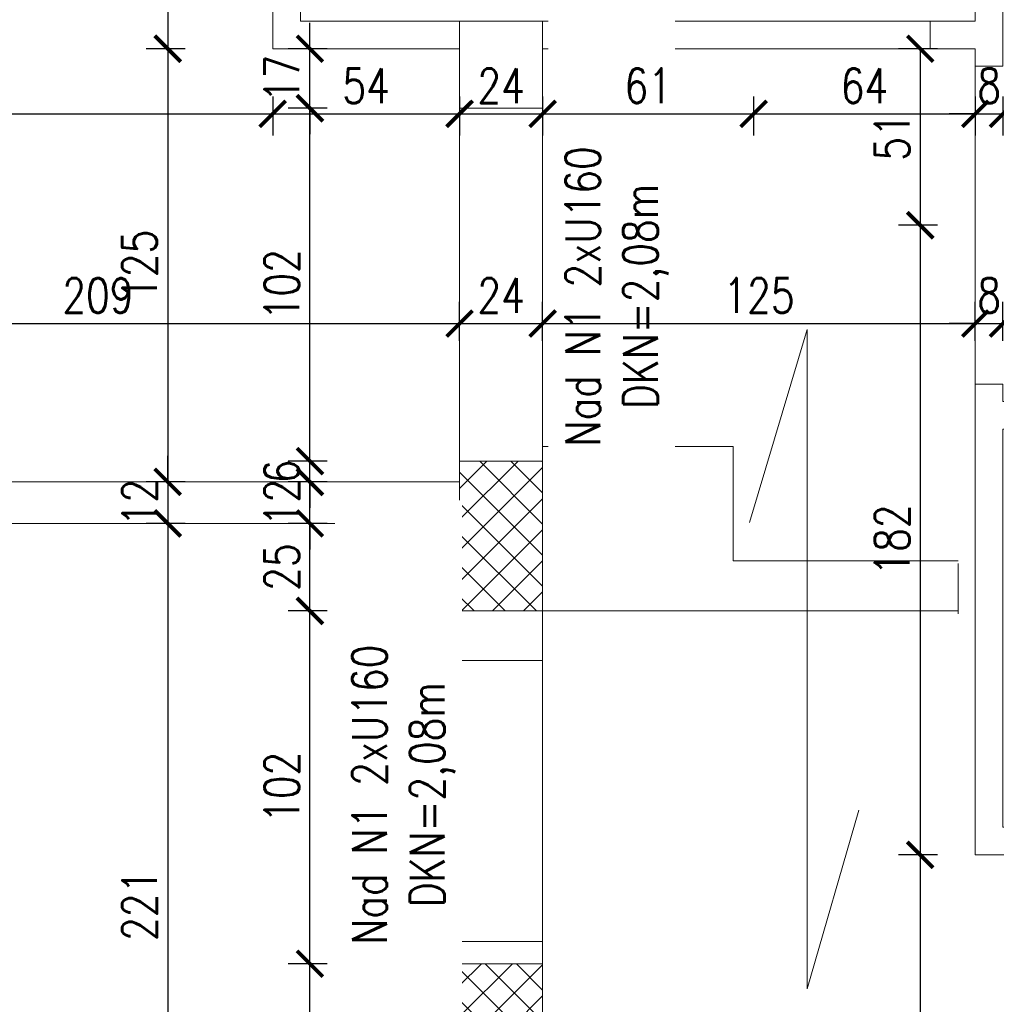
# Model space of a CAD drawing. Header units: millimetres. Extents: x 11984 to 50512, y -26688 to 13952.
# Tile 61 of 85: x 25644 to 25926, y 10915 to 11200. Entities that reach past the tile are written whole.
import ezdxf

# ---------------------------------------------------------------- set-up
doc = ezdxf.new("R2010")
doc.units = ezdxf.units.MM
doc.header["$MEASUREMENT"] = 0
doc.layers.add('e-cad_opisy', color=7, linetype='Continuous')
for name, color, linetype, lineweight in [('e-cad_wymiary', 5, 'Continuous', 9), ('k-kreskowanie', 252, 'Continuous', 9), ('k-widok', 1, 'Continuous', 20), ('k-wyburzenia', 215, 'PNEUMATIC2', 9), ('k-ściany działowe', 2, 'Continuous', 20), ('k-ściany istniejące', 190, 'Continuous', 18)]:
    doc.layers.add(name, color=color, linetype=linetype, lineweight=lineweight)
doc.styles.add('e-cad_1', font='simplex.shx', dxfattribs={"width": 0.8})
doc.linetypes.add('PNEUMATIC2', pattern='A,0.5,-0.25,["//",Standard,S=0.2,R=0,X=-0.1,Y=-0.1],-0.25', length=1)
doc.dimstyles.new('e-cad_1_50_[cm]', dxfattribs={"dimscale": 5, "dimtxt": 2, "dimasz": 1.5, "dimexe": 1.25, "dimexo": 0.625, "dimtad": 1, "dimdec": 0, "dimrnd": 0.1, "dimdsep": 46, "dimtxsty": 'e-cad_1', "dimblk": 'ARCHTICK', "dimcen": 1.5, "dimclrd": 256, "dimclre": 256, "dimclrt": 7, "dimadec": 0, "dimazin": 0, "dimtfac": 1, "dimtdec": 0, "dimtix": 1, "dimtmove": 0, "dimatfit": 0, "dimfxl": 0, "dimarcsym": 0})

# ---------------------------------------------------------------- blocks, each defined once
blk = doc.blocks.new('_ArchTick')
at = {"color": 0, "linetype": 'ByBlock', "const_width": 0.15}
blk.add_lwpolyline([(-0.5, -0.5), (0.5, 0.5)], dxfattribs=at)
blk = doc.blocks.new('*D354')
at = {"layer": 'Defpoints', "color": 0}
for p in [(25771.3, 11112.09), (25771.3, 11072.32), (25562.3, 11066.32)]:
    blk.add_point(p, dxfattribs=at)
at = {"layer": 'e-cad_wymiary', "lineweight": -2}
for p, q in [((25562.3, 11107.09), (25562.3, 11118.34)), ((25771.3, 11107.09), (25771.3, 11118.34)), ((25562.3, 11112.09), (25771.3, 11112.09))]:
    blk.add_line(p, q, dxfattribs=at)
at = {"layer": 'e-cad_wymiary', "lineweight": -2, "xscale": 7.5, "yscale": 7.5, "zscale": 7.5, "rotation": 180}
blk.add_blockref('_ArchTick', (25562.3, 11112.09), dxfattribs=at)
at = {"layer": 'e-cad_wymiary', "lineweight": -2, "xscale": 7.5, "yscale": 7.5, "zscale": 7.5}
blk.add_blockref('_ArchTick', (25771.3, 11112.09), dxfattribs=at)
at = {"layer": 'e-cad_wymiary', "color": 7, "insert": (25666.8, 11120.21), "char_height": 10, "attachment_point": 5, "style": 'e-cad_1'}
blk.add_mtext('209', dxfattribs=at)
blk = doc.blocks.new('*D355')
at = {"layer": 'Defpoints', "color": 0}
for p in [(25795.3, 11112.09), (25771.3, 11072.32), (25795.3, 11072.32)]:
    blk.add_point(p, dxfattribs=at)
at = {"layer": 'e-cad_wymiary', "lineweight": -2}
for p, q in [((25771.3, 11107.09), (25771.3, 11118.34)), ((25795.3, 11107.09), (25795.3, 11118.34)), ((25771.3, 11112.09), (25795.3, 11112.09))]:
    blk.add_line(p, q, dxfattribs=at)
at = {"layer": 'e-cad_wymiary', "lineweight": -2, "xscale": 7.5, "yscale": 7.5, "zscale": 7.5, "rotation": 180}
blk.add_blockref('_ArchTick', (25771.3, 11112.09), dxfattribs=at)
at = {"layer": 'e-cad_wymiary', "lineweight": -2, "xscale": 7.5, "yscale": 7.5, "zscale": 7.5}
blk.add_blockref('_ArchTick', (25795.3, 11112.09), dxfattribs=at)
at = {"layer": 'e-cad_wymiary', "color": 7, "insert": (25783.3, 11120.21), "char_height": 10, "attachment_point": 5, "style": 'e-cad_1'}
blk.add_mtext('24', dxfattribs=at)
blk = doc.blocks.new('*D356')
at = {"layer": 'Defpoints', "color": 0}
for p in [(25920.3, 11112.09), (25920.3, 11094.52), (25795.3, 11072.32)]:
    blk.add_point(p, dxfattribs=at)
at = {"layer": 'e-cad_wymiary', "lineweight": -2}
for p, q in [((25795.3, 11107.09), (25795.3, 11118.34)), ((25920.3, 11107.09), (25920.3, 11118.34)), ((25795.3, 11112.09), (25920.3, 11112.09))]:
    blk.add_line(p, q, dxfattribs=at)
at = {"layer": 'e-cad_wymiary', "lineweight": -2, "xscale": 7.5, "yscale": 7.5, "zscale": 7.5, "rotation": 180}
blk.add_blockref('_ArchTick', (25795.3, 11112.09), dxfattribs=at)
at = {"layer": 'e-cad_wymiary', "lineweight": -2, "xscale": 7.5, "yscale": 7.5, "zscale": 7.5}
blk.add_blockref('_ArchTick', (25920.3, 11112.09), dxfattribs=at)
at = {"layer": 'e-cad_wymiary', "color": 7, "insert": (25857.8, 11120.21), "char_height": 10, "attachment_point": 5, "style": 'e-cad_1'}
blk.add_mtext('125', dxfattribs=at)
blk = doc.blocks.new('*D357')
at = {"layer": 'Defpoints', "color": 0}
for p in [(25928.3, 11112.09), (25920.3, 11094.52), (25928.3, 11094.52)]:
    blk.add_point(p, dxfattribs=at)
at = {"layer": 'e-cad_wymiary', "lineweight": -2}
for p, q in [((25920.3, 11107.09), (25920.3, 11118.34)), ((25928.3, 11107.09), (25928.3, 11118.34)), ((25920.3, 11112.09), (25912.8, 11112.09)), ((25920.3, 11112.09), (25928.3, 11112.09)), ((25928.3, 11112.09), (25935.8, 11112.09))]:
    blk.add_line(p, q, dxfattribs=at)
at = {"layer": 'e-cad_wymiary', "lineweight": -2, "xscale": 7.5, "yscale": 7.5, "zscale": 7.5}
blk.add_blockref('_ArchTick', (25920.3, 11112.09), dxfattribs=at)
at = {"layer": 'e-cad_wymiary', "lineweight": -2, "xscale": 7.5, "yscale": 7.5, "zscale": 7.5, "rotation": 180}
blk.add_blockref('_ArchTick', (25928.3, 11112.09), dxfattribs=at)
at = {"layer": 'e-cad_wymiary', "color": 7, "insert": (25924.3, 11120.21), "char_height": 10, "attachment_point": 5, "style": 'e-cad_1'}
blk.add_mtext('8', dxfattribs=at)
blk = doc.blocks.new('*D358')
at = {"layer": 'Defpoints', "color": 0}
for p in [(26140.3, 11112.09), (25928.3, 11094.52), (26140.3, 11094.52)]:
    blk.add_point(p, dxfattribs=at)
at = {"layer": 'e-cad_wymiary', "lineweight": -2}
for p, q in [((25928.3, 11107.09), (25928.3, 11118.34)), ((26140.3, 11107.09), (26140.3, 11118.34)), ((25928.3, 11112.09), (26140.3, 11112.09))]:
    blk.add_line(p, q, dxfattribs=at)
at = {"layer": 'e-cad_wymiary', "lineweight": -2, "xscale": 7.5, "yscale": 7.5, "zscale": 7.5, "rotation": 180}
blk.add_blockref('_ArchTick', (25928.3, 11112.09), dxfattribs=at)
at = {"layer": 'e-cad_wymiary', "lineweight": -2, "xscale": 7.5, "yscale": 7.5, "zscale": 7.5}
blk.add_blockref('_ArchTick', (26140.3, 11112.09), dxfattribs=at)
at = {"layer": 'e-cad_wymiary', "color": 7, "insert": (26034.3, 11120.21), "char_height": 10, "attachment_point": 5, "style": 'e-cad_1'}
blk.add_mtext('212', dxfattribs=at)
blk = doc.blocks.new('*D375')
at = {"layer": 'Defpoints', "color": 0}
for p in [(25468.3, 11189.4), (25717.3, 11189.4), (25717.3, 11172.71)]:
    blk.add_point(p, dxfattribs=at)
at = {"layer": 'e-cad_wymiary', "lineweight": -2}
for p, q in [((25468.3, 11177.71), (25468.3, 11166.46)), ((25717.3, 11177.71), (25717.3, 11166.46)), ((25468.3, 11172.71), (25717.3, 11172.71))]:
    blk.add_line(p, q, dxfattribs=at)
at = {"layer": 'e-cad_wymiary', "lineweight": -2, "xscale": 7.5, "yscale": 7.5, "zscale": 7.5, "rotation": 180}
blk.add_blockref('_ArchTick', (25468.3, 11172.71), dxfattribs=at)
at = {"layer": 'e-cad_wymiary', "lineweight": -2, "xscale": 7.5, "yscale": 7.5, "zscale": 7.5}
blk.add_blockref('_ArchTick', (25717.3, 11172.71), dxfattribs=at)
at = {"layer": 'e-cad_wymiary', "color": 7, "insert": (25592.8, 11180.83), "char_height": 10, "attachment_point": 5, "style": 'e-cad_1'}
blk.add_mtext('249', dxfattribs=at)
blk = doc.blocks.new('*D376')
at = {"layer": 'Defpoints', "color": 0}
for p in [(25771.3, 11191.52), (25717.3, 11189.4), (25771.3, 11172.71)]:
    blk.add_point(p, dxfattribs=at)
at = {"layer": 'e-cad_wymiary', "lineweight": -2}
for p, q in [((25717.3, 11177.71), (25717.3, 11166.46)), ((25771.3, 11177.71), (25771.3, 11166.46)), ((25717.3, 11172.71), (25771.3, 11172.71))]:
    blk.add_line(p, q, dxfattribs=at)
at = {"layer": 'e-cad_wymiary', "lineweight": -2, "xscale": 7.5, "yscale": 7.5, "zscale": 7.5, "rotation": 180}
blk.add_blockref('_ArchTick', (25717.3, 11172.71), dxfattribs=at)
at = {"layer": 'e-cad_wymiary', "lineweight": -2, "xscale": 7.5, "yscale": 7.5, "zscale": 7.5}
blk.add_blockref('_ArchTick', (25771.3, 11172.71), dxfattribs=at)
at = {"layer": 'e-cad_wymiary', "color": 7, "insert": (25744.3, 11180.83), "char_height": 10, "attachment_point": 5, "style": 'e-cad_1'}
blk.add_mtext('54', dxfattribs=at)
blk = doc.blocks.new('*D377')
at = {"layer": 'Defpoints', "color": 0}
for p in [(25771.3, 11191.52), (25795.3, 11186.92), (25795.3, 11172.71)]:
    blk.add_point(p, dxfattribs=at)
at = {"layer": 'e-cad_wymiary', "lineweight": -2}
for p, q in [((25771.3, 11177.71), (25771.3, 11166.46)), ((25795.3, 11177.71), (25795.3, 11166.46)), ((25771.3, 11172.71), (25795.3, 11172.71))]:
    blk.add_line(p, q, dxfattribs=at)
at = {"layer": 'e-cad_wymiary', "lineweight": -2, "xscale": 7.5, "yscale": 7.5, "zscale": 7.5, "rotation": 180}
blk.add_blockref('_ArchTick', (25771.3, 11172.71), dxfattribs=at)
at = {"layer": 'e-cad_wymiary', "lineweight": -2, "xscale": 7.5, "yscale": 7.5, "zscale": 7.5}
blk.add_blockref('_ArchTick', (25795.3, 11172.71), dxfattribs=at)
at = {"layer": 'e-cad_wymiary', "color": 7, "insert": (25783.3, 11180.83), "char_height": 10, "attachment_point": 5, "style": 'e-cad_1'}
blk.add_mtext('24', dxfattribs=at)
blk = doc.blocks.new('*D378')
at = {"layer": 'Defpoints', "color": 0}
for p in [(25856.26, 11191.52), (25795.3, 11186.92), (25856.26, 11172.71)]:
    blk.add_point(p, dxfattribs=at)
at = {"layer": 'e-cad_wymiary', "lineweight": -2}
for p, q in [((25795.3, 11177.71), (25795.3, 11166.46)), ((25856.26, 11177.71), (25856.26, 11166.46)), ((25795.3, 11172.71), (25856.26, 11172.71))]:
    blk.add_line(p, q, dxfattribs=at)
at = {"layer": 'e-cad_wymiary', "lineweight": -2, "xscale": 7.5, "yscale": 7.5, "zscale": 7.5, "rotation": 180}
blk.add_blockref('_ArchTick', (25795.3, 11172.71), dxfattribs=at)
at = {"layer": 'e-cad_wymiary', "lineweight": -2, "xscale": 7.5, "yscale": 7.5, "zscale": 7.5}
blk.add_blockref('_ArchTick', (25856.26, 11172.71), dxfattribs=at)
at = {"layer": 'e-cad_wymiary', "color": 7, "insert": (25825.78, 11180.83), "char_height": 10, "attachment_point": 5, "style": 'e-cad_1'}
blk.add_mtext('61', dxfattribs=at)
blk = doc.blocks.new('*D379')
at = {"layer": 'Defpoints', "color": 0}
for p in [(25856.26, 11191.52), (25920.3, 11191.52), (25920.3, 11172.71)]:
    blk.add_point(p, dxfattribs=at)
at = {"layer": 'e-cad_wymiary', "lineweight": -2}
for p, q in [((25856.26, 11177.71), (25856.26, 11166.46)), ((25920.3, 11177.71), (25920.3, 11166.46)), ((25856.26, 11172.71), (25920.3, 11172.71))]:
    blk.add_line(p, q, dxfattribs=at)
at = {"layer": 'e-cad_wymiary', "lineweight": -2, "xscale": 7.5, "yscale": 7.5, "zscale": 7.5, "rotation": 180}
blk.add_blockref('_ArchTick', (25856.26, 11172.71), dxfattribs=at)
at = {"layer": 'e-cad_wymiary', "lineweight": -2, "xscale": 7.5, "yscale": 7.5, "zscale": 7.5}
blk.add_blockref('_ArchTick', (25920.3, 11172.71), dxfattribs=at)
at = {"layer": 'e-cad_wymiary', "color": 7, "insert": (25888.28, 11180.83), "char_height": 10, "attachment_point": 5, "style": 'e-cad_1'}
blk.add_mtext('64', dxfattribs=at)
blk = doc.blocks.new('*D380')
at = {"layer": 'Defpoints', "color": 0}
for p in [(25920.3, 11191.52), (25928.3, 11186.52), (25928.3, 11172.71)]:
    blk.add_point(p, dxfattribs=at)
at = {"layer": 'e-cad_wymiary', "lineweight": -2}
for p, q in [((25920.3, 11177.71), (25920.3, 11166.46)), ((25928.3, 11177.71), (25928.3, 11166.46)), ((25920.3, 11172.71), (25912.8, 11172.71)), ((25920.3, 11172.71), (25928.3, 11172.71)), ((25928.3, 11172.71), (25935.8, 11172.71))]:
    blk.add_line(p, q, dxfattribs=at)
at = {"layer": 'e-cad_wymiary', "lineweight": -2, "xscale": 7.5, "yscale": 7.5, "zscale": 7.5}
blk.add_blockref('_ArchTick', (25920.3, 11172.71), dxfattribs=at)
at = {"layer": 'e-cad_wymiary', "lineweight": -2, "xscale": 7.5, "yscale": 7.5, "zscale": 7.5, "rotation": 180}
blk.add_blockref('_ArchTick', (25928.3, 11172.71), dxfattribs=at)
at = {"layer": 'e-cad_wymiary', "color": 7, "insert": (25924.3, 11180.83), "char_height": 10, "attachment_point": 5, "style": 'e-cad_1'}
blk.add_mtext('8', dxfattribs=at)
blk = doc.blocks.new('*D381')
at = {"layer": 'Defpoints', "color": 0}
for p in [(25717.3, 11323.52), (25686.97, 11191.52), (25717.3, 11191.52)]:
    blk.add_point(p, dxfattribs=at)
at = {"layer": 'e-cad_wymiary', "lineweight": -2}
for p, q in [((25691.97, 11323.52), (25680.72, 11323.52)), ((25686.97, 11323.52), (25686.97, 11191.52)), ((25691.97, 11191.52), (25680.72, 11191.52))]:
    blk.add_line(p, q, dxfattribs=at)
at = {"layer": 'e-cad_wymiary', "lineweight": -2, "xscale": 7.5, "yscale": 7.5, "zscale": 7.5}
for p, rotation in [((25686.97, 11323.52), 90), ((25686.97, 11191.52), 270)]:
    blk.add_blockref('_ArchTick', p, dxfattribs=dict(at, rotation=rotation))
at = {"layer": 'e-cad_wymiary', "color": 7, "insert": (25678.85, 11257.52), "char_height": 10, "attachment_point": 5, "rotation": 90, "style": 'e-cad_1'}
blk.add_mtext('132', dxfattribs=at)
blk = doc.blocks.new('*D382')
at = {"layer": 'Defpoints', "color": 0}
for p in [(25717.3, 11191.52), (25686.97, 11066.32), (25723.08, 11066.32)]:
    blk.add_point(p, dxfattribs=at)
at = {"layer": 'e-cad_wymiary', "lineweight": -2}
for p, q in [((25691.97, 11191.52), (25680.72, 11191.52)), ((25686.97, 11191.52), (25686.97, 11066.32)), ((25691.97, 11066.32), (25680.72, 11066.32))]:
    blk.add_line(p, q, dxfattribs=at)
at = {"layer": 'e-cad_wymiary', "lineweight": -2, "xscale": 7.5, "yscale": 7.5, "zscale": 7.5}
for p, rotation in [((25686.97, 11191.52), 90), ((25686.97, 11066.32), 270)]:
    blk.add_blockref('_ArchTick', p, dxfattribs=dict(at, rotation=rotation))
at = {"layer": 'e-cad_wymiary', "color": 7, "insert": (25678.85, 11128.92), "char_height": 10, "attachment_point": 5, "rotation": 90, "style": 'e-cad_1'}
blk.add_mtext('125', dxfattribs=at)
blk = doc.blocks.new('*D383')
at = {"layer": 'Defpoints', "color": 0}
for p in [(25723.08, 11066.32), (25686.97, 11054.32), (25723.08, 11054.32)]:
    blk.add_point(p, dxfattribs=at)
at = {"layer": 'e-cad_wymiary', "lineweight": -2}
for p, q in [((25686.97, 11066.32), (25686.97, 11073.82)), ((25691.97, 11066.32), (25680.72, 11066.32)), ((25686.97, 11066.32), (25686.97, 11054.32)), ((25691.97, 11054.32), (25680.72, 11054.32)), ((25686.97, 11054.32), (25686.97, 11046.82))]:
    blk.add_line(p, q, dxfattribs=at)
at = {"layer": 'e-cad_wymiary', "lineweight": -2, "xscale": 7.5, "yscale": 7.5, "zscale": 7.5}
for p, rotation in [((25686.97, 11066.32), 270), ((25686.97, 11054.32), 90)]:
    blk.add_blockref('_ArchTick', p, dxfattribs=dict(at, rotation=rotation))
at = {"layer": 'e-cad_wymiary', "color": 7, "insert": (25678.85, 11060.32), "char_height": 10, "attachment_point": 5, "rotation": 90, "style": 'e-cad_1'}
blk.add_mtext('12', dxfattribs=at)
blk = doc.blocks.new('*D384')
at = {"layer": 'Defpoints', "color": 0}
for p in [(25723.08, 11054.32), (25686.97, 10833.52), (25723.08, 10833.52)]:
    blk.add_point(p, dxfattribs=at)
at = {"layer": 'e-cad_wymiary', "lineweight": -2}
for p, q in [((25691.97, 11054.32), (25680.72, 11054.32)), ((25686.97, 11054.32), (25686.97, 10833.52)), ((25691.97, 10833.52), (25680.72, 10833.52))]:
    blk.add_line(p, q, dxfattribs=at)
at = {"layer": 'e-cad_wymiary', "lineweight": -2, "xscale": 7.5, "yscale": 7.5, "zscale": 7.5}
for p, rotation in [((25686.97, 11054.32), 90), ((25686.97, 10833.52), 270)]:
    blk.add_blockref('_ArchTick', p, dxfattribs=dict(at, rotation=rotation))
at = {"layer": 'e-cad_wymiary', "color": 7, "insert": (25678.85, 10943.92), "char_height": 10, "attachment_point": 5, "rotation": 90, "style": 'e-cad_1'}
blk.add_mtext('221', dxfattribs=at)
blk = doc.blocks.new('*D394')
at = {"layer": 'Defpoints', "color": 0}
for p in [(25728.06, 10927.02), (25771.3, 10927.02), (25771.3, 10833.52)]:
    blk.add_point(p, dxfattribs=at)
at = {"layer": 'e-cad_wymiary', "lineweight": -2}
for p, q in [((25733.06, 10927.02), (25721.81, 10927.02)), ((25728.06, 10833.52), (25728.06, 10927.02)), ((25733.06, 10833.52), (25721.81, 10833.52))]:
    blk.add_line(p, q, dxfattribs=at)
at = {"layer": 'e-cad_wymiary', "lineweight": -2, "xscale": 7.5, "yscale": 7.5, "zscale": 7.5}
for p, rotation in [((25728.06, 10927.02), 90), ((25728.06, 10833.52), 270)]:
    blk.add_blockref('_ArchTick', p, dxfattribs=dict(at, rotation=rotation))
at = {"layer": 'e-cad_wymiary', "color": 7, "insert": (25719.93, 10880.27), "char_height": 10, "attachment_point": 5, "rotation": 90, "style": 'e-cad_1'}
blk.add_mtext('94', dxfattribs=at)
blk = doc.blocks.new('*D395')
at = {"layer": 'Defpoints', "color": 0}
for p in [(25728.06, 11029.02), (25771.3, 11029.02), (25771.3, 10927.02)]:
    blk.add_point(p, dxfattribs=at)
at = {"layer": 'e-cad_wymiary', "lineweight": -2}
for p, q in [((25733.06, 11029.02), (25721.81, 11029.02)), ((25728.06, 10927.02), (25728.06, 11029.02)), ((25733.06, 10927.02), (25721.81, 10927.02))]:
    blk.add_line(p, q, dxfattribs=at)
at = {"layer": 'e-cad_wymiary', "lineweight": -2, "xscale": 7.5, "yscale": 7.5, "zscale": 7.5}
for p, rotation in [((25728.06, 11029.02), 90), ((25728.06, 10927.02), 270)]:
    blk.add_blockref('_ArchTick', p, dxfattribs=dict(at, rotation=rotation))
at = {"layer": 'e-cad_wymiary', "color": 7, "insert": (25719.93, 10978.02), "char_height": 10, "attachment_point": 5, "rotation": 90, "style": 'e-cad_1'}
blk.add_mtext('102', dxfattribs=at)
blk = doc.blocks.new('*D396')
at = {"layer": 'Defpoints', "color": 0}
for p in [(25728.06, 11054.32), (25771.3, 11054.32), (25771.3, 11029.02)]:
    blk.add_point(p, dxfattribs=at)
at = {"layer": 'e-cad_wymiary', "lineweight": -2}
for p, q in [((25733.06, 11054.32), (25721.81, 11054.32)), ((25728.06, 11029.02), (25728.06, 11054.32)), ((25733.06, 11029.02), (25721.81, 11029.02))]:
    blk.add_line(p, q, dxfattribs=at)
at = {"layer": 'e-cad_wymiary', "lineweight": -2, "xscale": 7.5, "yscale": 7.5, "zscale": 7.5}
for p, rotation in [((25728.06, 11054.32), 90), ((25728.06, 11029.02), 270)]:
    blk.add_blockref('_ArchTick', p, dxfattribs=dict(at, rotation=rotation))
at = {"layer": 'e-cad_wymiary', "color": 7, "insert": (25719.93, 11041.67), "char_height": 10, "attachment_point": 5, "rotation": 90, "style": 'e-cad_1'}
blk.add_mtext('25', dxfattribs=at)
blk = doc.blocks.new('*D397')
at = {"layer": 'Defpoints', "color": 0}
for p in [(25728.06, 11066.32), (25771.3, 11066.32), (25771.3, 11054.32)]:
    blk.add_point(p, dxfattribs=at)
at = {"layer": 'e-cad_wymiary', "lineweight": -2}
for p, q in [((25728.06, 11066.32), (25728.06, 11073.82)), ((25733.06, 11066.32), (25721.81, 11066.32)), ((25728.06, 11054.32), (25728.06, 11066.32)), ((25733.06, 11054.32), (25721.81, 11054.32)), ((25728.06, 11054.32), (25728.06, 11046.82))]:
    blk.add_line(p, q, dxfattribs=at)
at = {"layer": 'e-cad_wymiary', "lineweight": -2, "xscale": 7.5, "yscale": 7.5, "zscale": 7.5}
for p, rotation in [((25728.06, 11066.32), 270), ((25728.06, 11054.32), 90)]:
    blk.add_blockref('_ArchTick', p, dxfattribs=dict(at, rotation=rotation))
at = {"layer": 'e-cad_wymiary', "color": 7, "insert": (25719.93, 11060.32), "char_height": 10, "attachment_point": 5, "rotation": 90, "style": 'e-cad_1'}
blk.add_mtext('12', dxfattribs=at)
blk = doc.blocks.new('*D398')
at = {"layer": 'Defpoints', "color": 0}
for p in [(25728.06, 11072.32), (25771.3, 11072.32), (25771.3, 11066.32)]:
    blk.add_point(p, dxfattribs=at)
at = {"layer": 'e-cad_wymiary', "lineweight": -2}
for p, q in [((25728.06, 11072.32), (25728.06, 11079.82)), ((25733.06, 11072.32), (25721.81, 11072.32)), ((25728.06, 11066.32), (25728.06, 11072.32)), ((25733.06, 11066.32), (25721.81, 11066.32)), ((25728.06, 11066.32), (25728.06, 11058.82))]:
    blk.add_line(p, q, dxfattribs=at)
at = {"layer": 'e-cad_wymiary', "lineweight": -2, "xscale": 7.5, "yscale": 7.5, "zscale": 7.5}
for p, rotation in [((25728.06, 11072.32), 270), ((25728.06, 11066.32), 90)]:
    blk.add_blockref('_ArchTick', p, dxfattribs=dict(at, rotation=rotation))
at = {"layer": 'e-cad_wymiary', "color": 7, "insert": (25719.93, 11069.32), "char_height": 10, "attachment_point": 5, "rotation": 90, "style": 'e-cad_1'}
blk.add_mtext('6', dxfattribs=at)
blk = doc.blocks.new('*D399')
at = {"layer": 'Defpoints', "color": 0}
for p in [(25728.06, 11174.32), (25771.3, 11174.32), (25771.3, 11072.32)]:
    blk.add_point(p, dxfattribs=at)
at = {"layer": 'e-cad_wymiary', "lineweight": -2}
for p, q in [((25733.06, 11174.32), (25721.81, 11174.32)), ((25728.06, 11072.32), (25728.06, 11174.32)), ((25733.06, 11072.32), (25721.81, 11072.32))]:
    blk.add_line(p, q, dxfattribs=at)
at = {"layer": 'e-cad_wymiary', "lineweight": -2, "xscale": 7.5, "yscale": 7.5, "zscale": 7.5}
for p, rotation in [((25728.06, 11174.32), 90), ((25728.06, 11072.32), 270)]:
    blk.add_blockref('_ArchTick', p, dxfattribs=dict(at, rotation=rotation))
at = {"layer": 'e-cad_wymiary', "color": 7, "insert": (25719.93, 11123.32), "char_height": 10, "attachment_point": 5, "rotation": 90, "style": 'e-cad_1'}
blk.add_mtext('102', dxfattribs=at)
blk = doc.blocks.new('*D400')
at = {"layer": 'Defpoints', "color": 0}
for p in [(25728.06, 11191.52), (25738.47, 11191.52), (25771.3, 11174.32)]:
    blk.add_point(p, dxfattribs=at)
at = {"layer": 'e-cad_wymiary', "lineweight": -2}
for p, q in [((25728.06, 11191.52), (25728.06, 11199.02)), ((25733.06, 11191.52), (25721.81, 11191.52)), ((25728.06, 11174.32), (25728.06, 11191.52)), ((25733.06, 11174.32), (25721.81, 11174.32)), ((25728.06, 11174.32), (25728.06, 11166.82))]:
    blk.add_line(p, q, dxfattribs=at)
at = {"layer": 'e-cad_wymiary', "lineweight": -2, "xscale": 7.5, "yscale": 7.5, "zscale": 7.5}
for p, rotation in [((25728.06, 11191.52), 270), ((25728.06, 11174.32), 90)]:
    blk.add_blockref('_ArchTick', p, dxfattribs=dict(at, rotation=rotation))
at = {"layer": 'e-cad_wymiary', "color": 7, "insert": (25719.93, 11182.92), "char_height": 10, "attachment_point": 5, "rotation": 90, "style": 'e-cad_1'}
blk.add_mtext('17', dxfattribs=at)
blk = doc.blocks.new('*D402')
at = {"layer": 'Defpoints', "color": 0}
for p in [(25795.3, 11303.52), (25823.67, 11199.52), (25829.48, 11199.52)]:
    blk.add_point(p, dxfattribs=at)
at = {"layer": 'e-cad_wymiary', "lineweight": -2}
for p, q in [((25818.67, 11303.52), (25829.92, 11303.52)), ((25823.67, 11303.52), (25823.67, 11199.52)), ((25826.36, 11199.52), (25817.42, 11199.52))]:
    blk.add_line(p, q, dxfattribs=at)
at = {"layer": 'e-cad_wymiary', "lineweight": -2, "xscale": 7.5, "yscale": 7.5, "zscale": 7.5}
for p, rotation in [((25823.67, 11303.52), 90), ((25823.67, 11199.52), 270)]:
    blk.add_blockref('_ArchTick', p, dxfattribs=dict(at, rotation=rotation))
at = {"layer": 'e-cad_wymiary', "color": 7, "insert": (25815.54, 11251.52), "char_height": 10, "attachment_point": 5, "rotation": 90, "style": 'e-cad_1'}
blk.add_mtext('104', dxfattribs=at)
blk = doc.blocks.new('*D409')
at = {"layer": 'Defpoints', "color": 0}
for p in [(25920.3, 11191.52), (25904.39, 11140.52), (25920.3, 11140.52)]:
    blk.add_point(p, dxfattribs=at)
at = {"layer": 'e-cad_wymiary', "lineweight": -2}
for p, q in [((25909.39, 11191.52), (25898.14, 11191.52)), ((25904.39, 11191.52), (25904.39, 11140.52)), ((25909.39, 11140.52), (25898.14, 11140.52))]:
    blk.add_line(p, q, dxfattribs=at)
at = {"layer": 'e-cad_wymiary', "lineweight": -2, "xscale": 7.5, "yscale": 7.5, "zscale": 7.5}
for p, rotation in [((25904.39, 11191.52), 90), ((25904.39, 11140.52), 270)]:
    blk.add_blockref('_ArchTick', p, dxfattribs=dict(at, rotation=rotation))
at = {"layer": 'e-cad_wymiary', "color": 7, "insert": (25896.26, 11166.02), "char_height": 10, "attachment_point": 5, "rotation": 90, "style": 'e-cad_1'}
blk.add_mtext('51', dxfattribs=at)
blk = doc.blocks.new('*D410')
at = {"layer": 'Defpoints', "color": 0}
for p in [(25920.3, 11140.52), (25904.39, 10958.52), (25920.3, 10958.52)]:
    blk.add_point(p, dxfattribs=at)
at = {"layer": 'e-cad_wymiary', "lineweight": -2}
for p, q in [((25909.39, 11140.52), (25898.14, 11140.52)), ((25904.39, 11140.52), (25904.39, 10958.52)), ((25909.39, 10958.52), (25898.14, 10958.52))]:
    blk.add_line(p, q, dxfattribs=at)
at = {"layer": 'e-cad_wymiary', "lineweight": -2, "xscale": 7.5, "yscale": 7.5, "zscale": 7.5}
for p, rotation in [((25904.39, 11140.52), 90), ((25904.39, 10958.52), 270)]:
    blk.add_blockref('_ArchTick', p, dxfattribs=dict(at, rotation=rotation))
at = {"layer": 'e-cad_wymiary', "color": 7, "insert": (25896.26, 11049.52), "char_height": 10, "attachment_point": 5, "rotation": 90, "style": 'e-cad_1'}
blk.add_mtext('182', dxfattribs=at)
blk = doc.blocks.new('*D411')
at = {"layer": 'Defpoints', "color": 0}
for p in [(25920.3, 10958.52), (25904.39, 10833.52), (25920.3, 10833.52)]:
    blk.add_point(p, dxfattribs=at)
at = {"layer": 'e-cad_wymiary', "lineweight": -2}
for p, q in [((25909.39, 10958.52), (25898.14, 10958.52)), ((25904.39, 10958.52), (25904.39, 10833.52)), ((25909.39, 10833.52), (25898.14, 10833.52))]:
    blk.add_line(p, q, dxfattribs=at)
at = {"layer": 'e-cad_wymiary', "lineweight": -2, "xscale": 7.5, "yscale": 7.5, "zscale": 7.5}
for p, rotation in [((25904.39, 10958.52), 90), ((25904.39, 10833.52), 270)]:
    blk.add_blockref('_ArchTick', p, dxfattribs=dict(at, rotation=rotation))
at = {"layer": 'e-cad_wymiary', "color": 7, "insert": (25896.26, 10896.02), "char_height": 10, "attachment_point": 5, "rotation": 90, "style": 'e-cad_1'}
blk.add_mtext('125', dxfattribs=at)

msp = doc.modelspace()

# ---------------------------------------------------------------- hatches: boundary and pattern name
at = {"layer": 'k-kreskowanie'}
h = msp.add_hatch(dxfattribs=at)
h.set_pattern_fill('ANSI37', color=256, scale=2, style=0)
h.set_pattern_definition([(45, (28373.457, -11648.78), (-4.490128, 4.490128), []), (135, (28373.457, -11648.78), (-4.490128, -4.490128), [])])
h.paths.add_polyline_path([(27927.37, 10359.34), (27927.37, 10402.52), (27937.53, 10402.52), (27937.53, 10552.38), (27962.93, 10552.38), (27962.93, 10402.52), (28375.26, 10402.52), (28375.26, 10522.75), (28418.44, 10522.75), (28418.44, 9739.58), (28375.26, 9739.58), (28310.14, 9739.58), (28310.14, 9782.76), (28375.26, 9782.76), (28375.26, 10359.34)])
h.paths.add_polyline_path([(27927.37, 10791.99), (27927.37, 10834.32), (27937.53, 10834.32), (28375.26, 10834.32), (28375.26, 11331.32), (28293.98, 11331.32), (28293.98, 11374.5), (28418.44, 11374.5), (28418.44, 10677.69), (28375.26, 10677.69), (28375.26, 10791.99), (27962.93, 10791.99), (27962.93, 10654.38), (27937.53, 10654.38), (27937.53, 10791.99)])
h.paths.add_polyline_path([(28013.73, 10806.38), (28034.05, 10806.38), (28034.05, 10819.93), (28013.73, 10819.93)], flags=16)
h.paths.add_polyline_path([(27974.79, 10806.38), (27993.41, 10806.38), (27993.41, 10819.93), (27974.79, 10819.93)], flags=16)
h.paths.add_polyline_path([(25423.3, 10686.04), (25423.3, 11090.05), (25468.3, 11090.05), (25468.3, 10833.52), (25771.3, 10833.52), (25771.3, 10927.02), (25795.3, 10927.02), (25795.3, 10833.52), (25802.3, 10833.52), (25802.3, 10794.52), (25468.3, 10794.52), (25468.3, 10686.04)])
h.paths.add_polyline_path([(27545.53, 10791.99), (27545.53, 10834.32), (27662.37, 10834.32), (27662.37, 11374.5), (27785.98, 11374.5), (27785.98, 11331.32), (27705.55, 11331.32), (27705.55, 10834.32), (27727.56, 10834.32), (27727.56, 10791.99), (27714.68, 10791.99), (27714.68, 10816.54), (27639.68, 10816.54), (27639.68, 10791.99)])
h.paths.add_polyline_path([(25423.3, 10284.84), (25423.3, 10539.8), (25468.3, 10539.8), (25468.3, 10402.52), (25595.68, 10402.52), (25904.3, 10402.52), (25904.3, 10422.52), (25930.34, 10422.52), (25930.34, 10402.52), (25952.83, 10402.52), (25952.83, 10359.34), (25468.3, 10359.34), (25468.3, 10284.84)])
h.paths.add_polyline_path([(26715.79, 10359.34), (26715.79, 10402.52), (26815.7, 10402.52), (26815.7, 10017.29), (26908.83, 10017.29), (26908.83, 9992.74), (26815.7, 9992.74), (26815.7, 9907.76), (26790.3, 9907.76), (26790.3, 10359.34)])
h.paths.add_polyline_path([(26407.3, 10791.99), (26407.3, 10834.32), (26415.3, 10834.32), (26415.3, 10862.32), (26460.3, 10862.32), (26460.3, 10834.32), (26661.61, 10834.32), (26661.61, 10791.99), (26602.34, 10791.99), (26602.34, 10566.78), (26588.34, 10566.78), (26588.34, 10791.99)])
h.paths.add_polyline_path([(27030.91, 9992.74), (27030.91, 10017.29), (27040.91, 10017.29), (27040.91, 10402.52), (27172.47, 10402.52), (27172.47, 10359.34), (27078.47, 10359.34), (27078.47, 10281.34), (27065.47, 10281.34), (27065.47, 9907.76), (27040.91, 9907.76), (27040.91, 9992.74)])
h.paths.add_polyline_path([(27429.77, 10359.34), (27429.77, 10402.52), (27827.47, 10402.52), (27827.47, 10359.34), (27749.03, 10359.34), (27749.03, 10281.34), (27710.63, 10281.34), (27710.63, 10359.34)])
h.paths.add_polyline_path([(27722.63, 10293.34), (27737.03, 10293.34), (27737.03, 10314.34), (27722.63, 10314.34)], flags=16)
h.paths.add_polyline_path([(27722.63, 10326.34), (27737.03, 10326.34), (27737.03, 10347.34), (27722.63, 10347.34)], flags=16)
h.paths.add_polyline_path([(25423.3, 9739.58), (25423.3, 10131.59), (25468.3, 10131.59), (25468.3, 9782.76), (25524.89, 9782.76), (25524.89, 9739.58)])
h.paths.add_polyline_path([(26086.59, 10794.52), (26086.59, 10833.52), (26140.3, 10833.52), (26140.3, 10849.32), (26181.3, 10849.32), (26181.3, 10834.32), (26317.3, 10834.32), (26317.3, 10801.99), (26304.3, 10801.99), (26304.3, 10793.99), (26284.34, 10793.99), (26284.34, 10731.52), (26267.34, 10731.52), (26267.34, 10794.52)])
h.paths.add_polyline_path([(26042.83, 10359.34), (26042.83, 10402.52), (26414.3, 10402.52), (26414.3, 10359.34)])
h.paths.add_polyline_path([(27179.77, 10791.99), (27179.77, 10834.32), (27390.59, 10834.32), (27390.59, 10791.99)])
h.paths.add_polyline_path([(26816.55, 10791.99), (26816.55, 10834.32), (27024.83, 10834.32), (27024.83, 10791.99)])
h.paths.add_polyline_path([(27940.92, 11331.32), (27940.92, 11374.5), (28139.04, 11374.5), (28139.04, 11331.32)])
h.paths.add_polyline_path([(27664.13, 9739.58), (27664.13, 9782.76), (27710.63, 9782.76), (27710.63, 9812.76), (27736.03, 9812.76), (27736.03, 9782.76), (27770.25, 9782.76), (27770.25, 9739.58)])
h.paths.add_polyline_path([(26720.94, 9739.58), (26720.94, 9782.76), (26850.88, 9782.76), (26850.88, 9739.58)])
h.paths.add_polyline_path([(26993.88, 9739.58), (26993.88, 9782.76), (27123.82, 9782.76), (27123.82, 9739.58), (27007.05, 9739.58)])
h.paths.add_polyline_path([(26516.3, 10359.34), (26516.3, 10402.52), (26625.2, 10402.52), (26625.2, 10359.34)])
h.paths.add_polyline_path([(25904.3, 10774.52), (25904.3, 10833.52), (25980.3, 10833.52), (25980.3, 10794.52), (25930.34, 10794.52), (25930.34, 10774.52)])
h.paths.add_polyline_path([(26074.94, 9739.58), (26074.94, 9782.76), (26171.32, 9782.76), (26171.32, 9739.58)])
h.paths.add_polyline_path([(27272.37, 10359.34), (27272.37, 10402.52), (27327.77, 10402.52), (27327.77, 10359.34)])
h.paths.add_polyline_path([(25674.89, 9739.58), (25674.89, 9782.76), (25725.12, 9782.76), (25725.12, 9739.58)])
h.paths.add_polyline_path([(26267.34, 10604.52), (26267.34, 10731.52), (26284.34, 10731.52), (26284.34, 10604.52)])
h.paths.add_polyline_path([(26521.13, 9739.58), (26521.13, 9782.76), (26570.94, 9782.76), (26570.94, 9739.58)])
h.paths.add_polyline_path([(26321.32, 9739.58), (26321.32, 9782.76), (26371.13, 9782.76), (26371.13, 9739.58)])
h.paths.add_polyline_path([(25875.12, 9739.58), (25875.12, 9782.76), (25924.94, 9782.76), (25924.94, 9739.58)])
h.paths.add_polyline_path([(27273.82, 9739.58), (27273.82, 9782.76), (27319.4, 9782.76), (27319.4, 9739.58)])
h.paths.add_polyline_path([(27920.25, 9739.58), (27920.25, 9782.76), (27965.4, 9782.76), (27965.4, 9739.58)])
h.paths.add_polyline_path([(27469.4, 9739.58), (27469.4, 9782.76), (27514.13, 9782.76), (27514.13, 9739.58)])
h.paths.add_polyline_path([(28115.4, 9739.58), (28115.4, 9782.76), (28160.14, 9782.76), (28160.14, 9739.58)])
h.paths.add_polyline_path([(25771.3, 11029.02), (25771.3, 11072.32), (25795.3, 11072.32), (25795.3, 11051.92), (25795.3, 11029.02)])
h.paths.add_polyline_path([(27959.21, 10448.92), (27941.26, 10448.92), (27941.26, 10463.92), (27959.21, 10463.92)], flags=24)
h.paths.add_polyline_path([(27989.88, 10389.91), (27989.88, 10371.96), (27974.88, 10371.96), (27974.88, 10389.91)], flags=24)
h.paths.add_polyline_path([(28328.34, 10389.91), (28328.34, 10371.96), (28313.34, 10371.96), (28313.34, 10389.91)], flags=24)
h.paths.add_polyline_path([(27989.88, 10822.13), (27989.88, 10804.18), (27974.88, 10804.18), (27974.88, 10822.13)], flags=24)
h.paths.add_polyline_path([(28328.34, 10822.13), (28328.34, 10804.18), (28313.34, 10804.18), (28313.34, 10822.13)], flags=24)
h.paths.add_polyline_path([(25792.47, 10866.66), (25774.13, 10866.66), (25774.13, 10881.66), (25792.47, 10881.66)], flags=24)
h.paths.add_polyline_path([(25686.35, 10822.81), (25686.35, 10805.24), (25671.35, 10805.24), (25671.35, 10822.81)], flags=24)
h.paths.add_polyline_path([(26811.98, 10109.31), (26794.02, 10109.31), (26794.02, 10124.31), (26811.98, 10124.31)], flags=24)
h.paths.add_polyline_path([(26811.98, 10283.57), (26794.02, 10283.57), (26794.02, 10298.57), (26811.98, 10298.57)], flags=24)
h.paths.add_polyline_path([(26746.78, 10389.91), (26746.78, 10371.96), (26731.78, 10371.96), (26731.78, 10389.91)], flags=24)
h.paths.add_polyline_path([(26872.85, 10013.99), (26872.85, 9996.04), (26857.85, 9996.04), (26857.85, 10013.99)], flags=24)
h.paths.add_polyline_path([(26811.98, 10304.98), (26794.02, 10304.98), (26794.02, 10319.98), (26811.98, 10319.98)], flags=24)
h.paths.add_polyline_path([(27157.91, 10389.91), (27157.91, 10371.96), (27142.91, 10371.96), (27142.91, 10389.91)], flags=24)
h.paths.add_polyline_path([(27062.17, 10109.31), (27044.21, 10109.31), (27044.21, 10124.31), (27062.17, 10124.31)], flags=24)
h.paths.add_polyline_path([(27068.67, 10283.57), (27050.71, 10283.57), (27050.71, 10298.57), (27068.67, 10298.57)], flags=24)
h.paths.add_polyline_path([(27068.67, 10304.98), (27050.71, 10304.98), (27050.71, 10319.98), (27068.67, 10319.98)], flags=24)
h.paths.add_polyline_path([(27585.58, 10389.91), (27585.58, 10371.96), (27570.58, 10371.96), (27570.58, 10389.91)], flags=24)
h.paths.add_polyline_path([(27770.37, 10389.91), (27770.37, 10371.96), (27755.37, 10371.96), (27755.37, 10389.91)], flags=24)
h.paths.add_polyline_path([(27738.8, 10304.98), (27720.85, 10304.98), (27720.85, 10319.98), (27738.8, 10319.98)], flags=24)
h.paths.add_polyline_path([(26110.57, 10822.81), (26110.57, 10805.24), (26095.57, 10805.24), (26095.57, 10822.81)], flags=24)
h.paths.add_polyline_path([(26367.46, 10389.91), (26367.46, 10371.96), (26352.46, 10371.96), (26352.46, 10389.91)], flags=24)
h.paths.add_polyline_path([(26284.05, 10652.29), (26267.63, 10652.29), (26267.63, 10667.29), (26284.05, 10667.29)], flags=24)
h.paths.add_polyline_path([(27711.59, 10243.02), (27477.64, 10243.02), (27477.64, 10296.6), (27711.59, 10296.6)], flags=9)
h.paths.add_polyline_path([(27959.21, 10652.29), (27941.26, 10652.29), (27941.26, 10667.29), (27959.21, 10667.29)], flags=9)
h.paths.add_polyline_path([(25686.35, 10412.6), (25686.35, 10395.03), (25671.35, 10395.03), (25671.35, 10412.6)], flags=9)
h.paths.add_polyline_path([(27940.67, 10730.09), (27924.24, 10730.09), (27924.24, 10745.09), (27940.67, 10745.09)], flags=9)
h.paths.add_polyline_path([(26603.74, 10652.29), (26586.94, 10652.29), (26586.94, 10667.29), (26603.74, 10667.29)], flags=9)
h.paths.add_polyline_path([(25803.97, 10866.66), (25793.63, 10866.66), (25793.63, 10881.66), (25803.97, 10881.66)], flags=9)

# ---------------------------------------------------------------- linework, layer by layer
at = {"layer": 'k-widok'}
for p, q in [((25805.3, 11199.52), (25907.21, 11199.52)), ((25805.3, 11191.52), (25907.22, 11191.52)), ((25920.3, 11186.52), (25920.3, 11094.52)), ((25771.3, 10933.44), (25771.3, 11014.66)), ((25795.3, 10933.44), (25795.3, 11014.66))]:
    msp.add_line(p, q, dxfattribs=at)
msp.add_lwpolyline([(25855.03, 11054.6), (25871.76, 11110.37), (25871.76, 10919.77), (25886.65, 10971.41)], dxfattribs=at)
at = {"layer": 'k-wyburzenia', "ltscale": 25}
for p, q in [((25771.3, 11174.32), (25771.3, 11072.32)), ((25795.3, 11174.32), (25795.3, 11072.32)), ((25850.3, 11076.52), (25795.3, 11076.52)), ((25850.3, 11043.52), (25850.3, 11076.52)), ((25850.3, 11043.52), (25850.3, 11043.52))]:
    msp.add_line(p, q, dxfattribs=at)
for points in [[(25915.32, 11043.52), (25850.3, 11043.52)], [(25915.32, 11028.22), (25915.32, 11042.72)], [(25771.3, 11029.02), (25771.3, 11014.66), (25795.3, 11014.66), (25795.3, 11029.02)], [(25795.3, 11029.02), (25915.32, 11029.02)], [(25771.3, 10927.02), (25771.3, 10933.44), (25795.3, 10933.44), (25795.3, 10927.02)]]:
    msp.add_lwpolyline(points, dxfattribs=at)
at = {"layer": 'k-ściany działowe'}
for points in [[(25717.3, 11323.52), (25717.3, 11191.52), (25771.3, 11191.52), (25771.3, 11199.52), (25725.3, 11199.52), (25725.3, 11323.52), (25717.3, 11323.52)], [(25920.3, 11323.52), (25920.3, 11199.52), (25907.22, 11199.52), (25907.22, 11191.52), (25920.3, 11191.52), (25920.3, 11186.52), (25928.3, 11186.52), (25928.3, 11323.52), (25920.3, 11323.52)], [(26140.3, 11089.52), (25928.3, 11089.52), (25928.3, 11094.52), (25920.3, 11094.52), (25920.3, 10958.52), (25987.75, 10958.52), (25987.75, 10966.52), (25928.3, 10966.52), (25928.3, 11081.52), (26140.3, 11081.52), (26140.3, 11089.52)], [(25771.3, 11066.32), (25613.3, 11066.32), (25613.3, 11054.32), (25618.3, 11054.32), (25618.3, 10946.52), (25613.3, 10946.52), (25613.3, 10938.52), (25618.3, 10938.52), (25618.3, 10833.52), (25630.3, 10833.52), (25630.3, 11054.32), (25771.3, 11054.32), (25771.3, 11066.32)]]:
    msp.add_lwpolyline(points, dxfattribs=at)
msp.add_lwpolyline([(25805.3, 11191.52), (25795.22, 11191.52), (25795.22, 11199.52), (25805.3, 11199.52)], close=True, dxfattribs=at)
at = {"layer": 'k-ściany istniejące'}
for p, q in [((25795.3, 11199.52), (25771.3, 11199.52)), ((25771.3, 11174.32), (25795.3, 11174.32)), ((25771.3, 11072.32), (25795.3, 11072.32)), ((25795.3, 11071.98), (25795.3, 11051.92))]:
    msp.add_line(p, q, dxfattribs=at)
for points in [[(25771.3, 11199.52), (25771.3, 11174.32)], [(25795.3, 11174.32), (25795.3, 11199.52)], [(25771.3, 11072.32), (25771.3, 11029.02)], [(25795.3, 11051.92), (25795.3, 11072.32)], [(25795.3, 11029.02), (25795.3, 11051.92)], [(25771.3, 11029.02), (25795.3, 11029.02)], [(25771.3, 10927.02), (25771.3, 10833.52)], [(25771.3, 10927.02), (25795.3, 10927.02)], [(25795.3, 10833.52), (25795.3, 10927.02)]]:
    msp.add_lwpolyline(points, dxfattribs=at)

# ---------------------------------------------------------------- dimensions: what is measured, and where the dimension line sits
at = {"layer": 'e-cad_wymiary'}
for base, p1, p2, picture, middle in [((25686.97, 11191.52), (25717.3, 11323.52), (25717.3, 11191.52), '*D381', (25678.85, 11257.52)), ((25904.39, 11140.52), (25920.3, 11191.52), (25920.3, 11140.52), '*D409', (25896.26, 11166.02))]:
    dim = msp.add_linear_dim(base=base, p1=p1, p2=p2, angle=90, dimstyle='e-cad_1_50_[cm]', dxfattribs=at)
    dim.commit()
    dim.dimension.update_dxf_attribs({"geometry": picture, "text_midpoint": middle})
for base, p1, p2, picture, middle in [((25823.67, 11199.52), (25795.3, 11303.52), (25829.48, 11199.52), '*D402', (25815.54, 11251.52)), ((25728.06, 11191.52), (25771.3, 11174.32), (25738.47, 11191.52), '*D400', (25719.93, 11182.92)), ((25686.97, 11066.32), (25717.3, 11191.52), (25723.08, 11066.32), '*D382', (25678.85, 11128.92)), ((25728.06, 11174.32), (25771.3, 11072.32), (25771.3, 11174.32), '*D399', (25719.93, 11123.32)), ((25904.39, 10958.52), (25920.3, 11140.52), (25920.3, 10958.52), '*D410', (25896.26, 11049.52)), ((25728.06, 11072.32), (25771.3, 11066.32), (25771.3, 11072.32), '*D398', (25719.93, 11069.32)), ((25686.97, 11054.32), (25723.08, 11066.32), (25723.08, 11054.32), '*D383', (25678.85, 11060.32)), ((25728.06, 11066.32), (25771.3, 11054.32), (25771.3, 11066.32), '*D397', (25719.93, 11060.32)), ((25686.97, 10833.52), (25723.08, 11054.32), (25723.08, 10833.52), '*D384', (25678.85, 10943.92)), ((25904.39, 10833.52), (25920.3, 10958.52), (25920.3, 10833.52), '*D411', (25896.26, 10896.02))]:
    dim = msp.add_linear_dim(base=base, p1=p1, p2=p2, angle=90, dimstyle='e-cad_1_50_[cm]', override={"dimtmove": 1}, dxfattribs=at)
    dim.commit()
    dim.dimension.update_dxf_attribs({"geometry": picture, "text_midpoint": middle})
for base, p1, p2, picture, middle in [((25771.3, 11172.71), (25717.3, 11189.4), (25771.3, 11191.52), '*D376', (25744.3, 11180.83)), ((25795.3, 11172.71), (25771.3, 11191.52), (25795.3, 11186.92), '*D377', (25783.3, 11180.83)), ((25920.3, 11172.71), (25856.26, 11191.52), (25920.3, 11191.52), '*D379', (25888.28, 11180.83)), ((25928.3, 11172.71), (25920.3, 11191.52), (25928.3, 11186.52), '*D380', (25924.3, 11180.83)), ((25771.3, 11112.09), (25562.3, 11066.32), (25771.3, 11072.32), '*D354', (25666.8, 11120.21)), ((25795.3, 11112.09), (25771.3, 11072.32), (25795.3, 11072.32), '*D355', (25783.3, 11120.21)), ((25928.3, 11112.09), (25920.3, 11094.52), (25928.3, 11094.52), '*D357', (25924.3, 11120.21)), ((26140.3, 11112.09), (25928.3, 11094.52), (26140.3, 11094.52), '*D358', (26034.3, 11120.21))]:
    dim = msp.add_linear_dim(base=base, p1=p1, p2=p2, dimstyle='e-cad_1_50_[cm]', override={"dimtmove": 1}, dxfattribs=at)
    dim.commit()
    dim.dimension.update_dxf_attribs({"geometry": picture, "text_midpoint": middle})
dim = msp.add_linear_dim(base=(25717.3, 11172.71), p1=(25468.3, 11189.4), p2=(25717.3, 11189.4), dimstyle='e-cad_1_50_[cm]', dxfattribs=at)
dim.commit()
dim.dimension.update_dxf_attribs({"geometry": '*D375', "text_midpoint": (25592.8, 11180.83)})

# ---------------------------------------------------------------- next in the draw order: texts
at = {"layer": 'e-cad_opisy', "linetype": 'Continuous', "char_height": 10, "attachment_point": 2, "rotation": 90, "style": 'e-cad_1', "bg_fill": 2}
for insert, width in [((25801.9, 11119.94), 161.7732), ((25740.3, 10975.91), 160.2008)]:
    msp.add_mtext('Nad N1 2xU160\\PDKN=2,08m', dxfattribs=dict(at, insert=insert, width=width))

# ---------------------------------------------------------------- next in the draw order: dimensions: what is measured, and where the dimension line sits
at = {"layer": 'e-cad_wymiary'}
for base, p1, p2, picture, middle in [((25856.26, 11172.71), (25795.3, 11186.92), (25856.26, 11191.52), '*D378', (25825.78, 11180.83)), ((25920.3, 11112.09), (25795.3, 11072.32), (25920.3, 11094.52), '*D356', (25857.8, 11120.21))]:
    dim = msp.add_linear_dim(base=base, p1=p1, p2=p2, dimstyle='e-cad_1_50_[cm]', override={"dimtmove": 1}, dxfattribs=at)
    dim.commit()
    dim.dimension.update_dxf_attribs({"geometry": picture, "text_midpoint": middle})
for base, p1, p2, picture, middle in [((25728.06, 11054.32), (25771.3, 11029.02), (25771.3, 11054.32), '*D396', (25719.93, 11041.67)), ((25728.06, 11029.02), (25771.3, 10927.02), (25771.3, 11029.02), '*D395', (25719.93, 10978.02))]:
    dim = msp.add_linear_dim(base=base, p1=p1, p2=p2, angle=90, dimstyle='e-cad_1_50_[cm]', override={"dimtmove": 1}, dxfattribs=at)
    dim.commit()
    dim.dimension.update_dxf_attribs({"geometry": picture, "text_midpoint": middle})
dim = msp.add_linear_dim(base=(25728.0585, 10927.0162), p1=(25771.2998, 10833.5229), p2=(25771.2998, 10927.0162), angle=90, dimstyle='e-cad_1_50_[cm]', dxfattribs=at)
dim.commit()
dim.dimension.update_dxf_attribs({"geometry": '*D394', "text_midpoint": (25719.9335, 10880.2696)})

doc.saveas('drawing.dxf')
